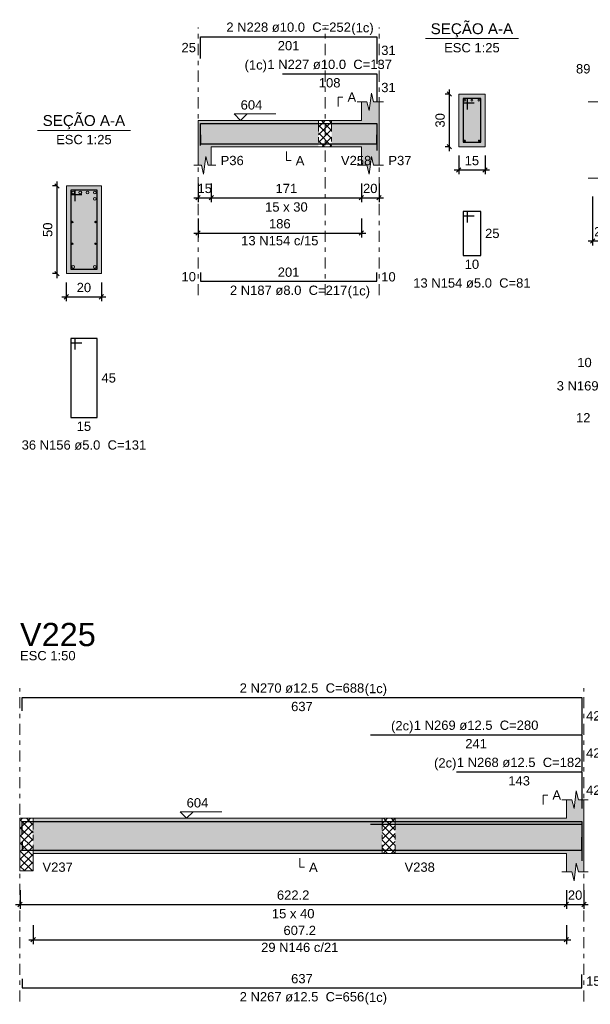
# Model space of a CAD drawing. Header units: millimetres. Extents: x 0 to 119, y 0 to 84.
# Tile 9 of 30: x 58 to 71, y 20 to 43. Entities that reach past the tile are written whole.
import ezdxf

# ---------------------------------------------------------------- set-up
doc = ezdxf.new("R2010")
doc.units = ezdxf.units.MM
doc.header["$MEASUREMENT"] = 0
doc.linetypes.add('DASHDOT', pattern=[2.54, 1.27, -0.635, 0, -0.635])
doc.linetypes.add('NULL', pattern=[0])
doc.layers.get('0').update_dxf_attribs({"lineweight": 18})
for name, color, linetype, lineweight in [('Descrição da armadura', 7, 'Continuous', 0), ('DT-Barras na forma', 2, 'Continuous', 30), ('DT-Barras no corte', 5, 'Continuous', 5), ('DT-Barras rebatidas', 2, 'Continuous', 30), ('DT-Cotas', 9, 'Continuous', 5), ('DT-Forma', 5, 'Continuous', 5), ('DT-Hachura forma vigas', 254, 'Continuous', 5), ('DT-Hachura intersecção vigas', 9, 'Continuous', 5), ('DT-Hachura seção vigas', 254, 'Continuous', 5), ('DT-Pontilhado', 9, 'DASHDOT', 5), ('DT-Textos', 7, 'Continuous', 5), ('DT-Título', 3, 'Continuous', 20), ('Textos armaduras', 7, 'Continuous', 0)]:
    doc.layers.add(name, color=color, linetype=linetype, lineweight=lineweight)
doc.styles.add('Arial', font='txt')
doc.dimstyles.new('UM_25.000000', dxfattribs={"dimtxt": 0.18, "dimasz": 0.1, "dimexe": 0.1, "dimexo": 0.2, "dimgap": 0, "dimtad": 1, "dimtih": 1, "dimtoh": 1, "dimdec": 1, "dimlfac": 25, "dimzin": 0, "dimdsep": 46, "dimtxsty": 'Standard', "dimcen": 0.09, "dimdle": 0.1, "dimadec": 1, "dimazin": 2, "dimtfac": 1, "dimtdec": 4, "dimtofl": 0, "dimtmove": 0, "dimatfit": 3, "dimfxl": 1, "dimtolj": 1, "dimarcsym": 0})
doc.dimstyles.new('UM_50.000000', dxfattribs={"dimtxt": 0.18, "dimasz": 0.1, "dimexe": 0.1, "dimexo": 0.2, "dimgap": 0, "dimtad": 1, "dimtih": 1, "dimtoh": 1, "dimdec": 1, "dimlfac": 50, "dimzin": 0, "dimdsep": 46, "dimtxsty": 'Standard', "dimcen": 0.09, "dimdle": 0.1, "dimadec": 1, "dimazin": 2, "dimtfac": 1, "dimtdec": 4, "dimtofl": 0, "dimtmove": 0, "dimatfit": 3, "dimfxl": 1, "dimtolj": 1, "dimarcsym": 0})

# ---------------------------------------------------------------- blocks, each defined once
blk = doc.blocks.new('_Oblique')
at = {"color": 0, "linetype": 'ByBlock', "lineweight": -2}
blk.add_line((-0.5, -0.5), (0.5, 0.5), dxfattribs=at)
blk = doc.blocks.new('*D201')
at = {"layer": 'Defpoints', "color": 0}
for p in [(58.724, 38.767), (58.936, 38.767), (58.936, 36.767)]:
    blk.add_point(p, dxfattribs=at)
at = {"layer": 'DT-Cotas', "color": 0, "lineweight": -2}
for p, q in [((58.724, 36.667), (58.724, 38.867)), ((58.736, 38.767), (58.624, 38.767)), ((58.736, 36.767), (58.624, 36.767))]:
    blk.add_line(p, q, dxfattribs=at)
at = {"layer": 'DT-Cotas', "color": 0, "lineweight": -2, "xscale": 0.1, "yscale": 0.1, "zscale": 0.1}
for p, rotation in [((58.724, 38.767), 90), ((58.724, 36.767), 270)]:
    blk.add_blockref('_Oblique', p, dxfattribs=dict(at, rotation=rotation))
at = {"layer": 'DT-Cotas', "color": 7, "insert": (58.513, 37.767), "char_height": 0.2118, "attachment_point": 5, "rotation": 90, "style": 'Arial'}
blk.add_mtext('\\A1;50', dxfattribs=at)
blk = doc.blocks.new('*D202')
at = {"layer": 'Defpoints', "color": 0}
for p in [(58.936, 36.767), (59.736, 36.767), (59.736, 36.238)]:
    blk.add_point(p, dxfattribs=at)
at = {"layer": 'DT-Cotas', "color": 0, "lineweight": -2}
for p, q in [((58.936, 36.567), (58.936, 36.138)), ((59.736, 36.567), (59.736, 36.138)), ((58.836, 36.238), (59.836, 36.238))]:
    blk.add_line(p, q, dxfattribs=at)
at = {"layer": 'DT-Cotas', "color": 0, "lineweight": -2, "xscale": 0.1, "yscale": 0.1, "zscale": 0.1, "rotation": 180}
blk.add_blockref('_Oblique', (58.936, 36.238), dxfattribs=at)
at = {"layer": 'DT-Cotas', "color": 0, "lineweight": -2, "xscale": 0.1, "yscale": 0.1, "zscale": 0.1}
blk.add_blockref('_Oblique', (59.736, 36.238), dxfattribs=at)
at = {"layer": 'DT-Cotas', "color": 7, "insert": (59.336, 36.45), "char_height": 0.2118, "attachment_point": 5, "rotation": 0.0057, "style": 'Arial'}
blk.add_mtext('\\A1;20', dxfattribs=at)
blk = doc.blocks.new('*D204')
at = {"layer": 'Defpoints', "color": 0}
for p in [(61.938, 39.025), (62.238, 39.025), (62.238, 38.496)]:
    blk.add_point(p, dxfattribs=at)
at = {"layer": 'DT-Cotas', "color": 0, "lineweight": -2}
for p, q in [((61.938, 38.825), (61.938, 38.396)), ((62.238, 38.825), (62.238, 38.396)), ((61.838, 38.496), (62.338, 38.496))]:
    blk.add_line(p, q, dxfattribs=at)
at = {"layer": 'DT-Cotas', "color": 0, "lineweight": -2, "xscale": 0.1, "yscale": 0.1, "zscale": 0.1, "rotation": 180}
blk.add_blockref('_Oblique', (61.938, 38.496), dxfattribs=at)
at = {"layer": 'DT-Cotas', "color": 0, "lineweight": -2, "xscale": 0.1, "yscale": 0.1, "zscale": 0.1}
blk.add_blockref('_Oblique', (62.238, 38.496), dxfattribs=at)
at = {"layer": 'DT-Cotas', "color": 7, "insert": (62.088, 38.708), "char_height": 0.2118, "attachment_point": 5, "rotation": 0.0057, "style": 'Arial'}
blk.add_mtext('\\A1;15', dxfattribs=at)
blk = doc.blocks.new('*D205')
at = {"layer": 'Defpoints', "color": 0}
for p in [(62.238, 39.025), (65.658, 39.025), (65.658, 38.496)]:
    blk.add_point(p, dxfattribs=at)
at = {"layer": 'DT-Cotas', "color": 0, "lineweight": -2}
for p, q in [((62.238, 38.825), (62.238, 38.396)), ((65.658, 38.825), (65.658, 38.396)), ((62.138, 38.496), (65.758, 38.496))]:
    blk.add_line(p, q, dxfattribs=at)
at = {"layer": 'DT-Cotas', "color": 0, "lineweight": -2, "xscale": 0.1, "yscale": 0.1, "zscale": 0.1, "rotation": 180}
blk.add_blockref('_Oblique', (62.238, 38.496), dxfattribs=at)
at = {"layer": 'DT-Cotas', "color": 0, "lineweight": -2, "xscale": 0.1, "yscale": 0.1, "zscale": 0.1}
blk.add_blockref('_Oblique', (65.658, 38.496), dxfattribs=at)
at = {"layer": 'DT-Cotas', "color": 7, "insert": (63.948, 38.708), "char_height": 0.2118, "attachment_point": 5, "rotation": 0.0057, "style": 'Arial'}
blk.add_mtext('\\A1;171', dxfattribs=at)
blk = doc.blocks.new('*D206')
at = {"layer": 'Defpoints', "color": 0}
for p in [(65.658, 39.025), (66.058, 39.025), (66.058, 38.496)]:
    blk.add_point(p, dxfattribs=at)
at = {"layer": 'DT-Cotas', "color": 0, "lineweight": -2}
for p, q in [((65.658, 38.825), (65.658, 38.396)), ((66.058, 38.825), (66.058, 38.396)), ((65.558, 38.496), (66.158, 38.496))]:
    blk.add_line(p, q, dxfattribs=at)
at = {"layer": 'DT-Cotas', "color": 0, "lineweight": -2, "xscale": 0.1, "yscale": 0.1, "zscale": 0.1, "rotation": 180}
blk.add_blockref('_Oblique', (65.658, 38.496), dxfattribs=at)
at = {"layer": 'DT-Cotas', "color": 0, "lineweight": -2, "xscale": 0.1, "yscale": 0.1, "zscale": 0.1}
blk.add_blockref('_Oblique', (66.058, 38.496), dxfattribs=at)
at = {"layer": 'DT-Cotas', "color": 7, "insert": (65.858, 38.708), "char_height": 0.2118, "attachment_point": 5, "rotation": 0.0057, "style": 'Arial'}
blk.add_mtext('\\A1;20', dxfattribs=at)
blk = doc.blocks.new('*D207')
at = {"layer": 'Defpoints', "color": 0}
for p in [(67.662, 40.861), (67.873, 40.861), (67.873, 39.661)]:
    blk.add_point(p, dxfattribs=at)
at = {"layer": 'DT-Cotas', "color": 0, "lineweight": -2}
for p, q in [((67.673, 40.861), (67.562, 40.861)), ((67.662, 39.561), (67.662, 40.961)), ((67.673, 39.661), (67.562, 39.661))]:
    blk.add_line(p, q, dxfattribs=at)
at = {"layer": 'DT-Cotas', "color": 0, "lineweight": -2, "xscale": 0.1, "yscale": 0.1, "zscale": 0.1}
for p, rotation in [((67.662, 40.861), 90), ((67.662, 39.661), 270)]:
    blk.add_blockref('_Oblique', p, dxfattribs=dict(at, rotation=rotation))
at = {"layer": 'DT-Cotas', "color": 7, "insert": (67.45, 40.261), "char_height": 0.2118, "attachment_point": 5, "rotation": 90, "style": 'Arial'}
blk.add_mtext('\\A1;30', dxfattribs=at)
blk = doc.blocks.new('*D208')
at = {"layer": 'Defpoints', "color": 0}
for p in [(67.873, 39.661), (68.473, 39.661), (68.473, 39.131)]:
    blk.add_point(p, dxfattribs=at)
at = {"layer": 'DT-Cotas', "color": 0, "lineweight": -2}
for p, q in [((67.873, 39.461), (67.873, 39.031)), ((68.473, 39.461), (68.473, 39.031)), ((67.773, 39.131), (68.573, 39.131))]:
    blk.add_line(p, q, dxfattribs=at)
at = {"layer": 'DT-Cotas', "color": 0, "lineweight": -2, "xscale": 0.1, "yscale": 0.1, "zscale": 0.1, "rotation": 180}
blk.add_blockref('_Oblique', (67.873, 39.131), dxfattribs=at)
at = {"layer": 'DT-Cotas', "color": 0, "lineweight": -2, "xscale": 0.1, "yscale": 0.1, "zscale": 0.1}
blk.add_blockref('_Oblique', (68.473, 39.131), dxfattribs=at)
at = {"layer": 'DT-Cotas', "color": 7, "insert": (68.173, 39.343), "char_height": 0.2118, "attachment_point": 5, "rotation": 0.0057, "style": 'Arial'}
blk.add_mtext('\\A1;15', dxfattribs=at)
blk = doc.blocks.new('*D209')
at = {"layer": 'Defpoints', "color": 0}
for p in [(61.938, 38.22), (65.658, 38.22), (65.658, 37.691)]:
    blk.add_point(p, dxfattribs=at)
at = {"layer": 'DT-Cotas', "color": 0, "lineweight": -2}
for p, q in [((61.938, 38.02), (61.938, 37.591)), ((65.658, 38.02), (65.658, 37.591)), ((61.838, 37.691), (65.758, 37.691))]:
    blk.add_line(p, q, dxfattribs=at)
at = {"layer": 'DT-Cotas', "color": 0, "lineweight": -2, "xscale": 0.1, "yscale": 0.1, "zscale": 0.1, "rotation": 180}
blk.add_blockref('_Oblique', (61.938, 37.691), dxfattribs=at)
at = {"layer": 'DT-Cotas', "color": 0, "lineweight": -2, "xscale": 0.1, "yscale": 0.1, "zscale": 0.1}
blk.add_blockref('_Oblique', (65.658, 37.691), dxfattribs=at)
at = {"layer": 'DT-Cotas', "color": 7, "insert": (63.798, 37.903), "char_height": 0.2118, "attachment_point": 5, "rotation": 0.0057, "style": 'Arial'}
blk.add_mtext('\\A1;186', dxfattribs=at)
blk = doc.blocks.new('*D210')
at = {"layer": 'Defpoints', "color": 0}
for p in [(70.923, 38.728), (71.323, 38.728), (71.323, 37.511)]:
    blk.add_point(p, dxfattribs=at)
at = {"layer": 'DT-Cotas', "color": 0, "lineweight": -2}
for p, q in [((70.923, 38.528), (70.923, 37.411)), ((71.323, 38.528), (71.323, 37.411)), ((70.823, 37.511), (71.423, 37.511))]:
    blk.add_line(p, q, dxfattribs=at)
at = {"layer": 'DT-Cotas', "color": 0, "lineweight": -2, "xscale": 0.1, "yscale": 0.1, "zscale": 0.1, "rotation": 180}
blk.add_blockref('_Oblique', (70.923, 37.511), dxfattribs=at)
at = {"layer": 'DT-Cotas', "color": 0, "lineweight": -2, "xscale": 0.1, "yscale": 0.1, "zscale": 0.1}
blk.add_blockref('_Oblique', (71.323, 37.511), dxfattribs=at)
at = {"layer": 'DT-Cotas', "color": 7, "insert": (71.123, 37.722), "char_height": 0.2118, "attachment_point": 5, "rotation": 0.0057, "style": 'Arial'}
blk.add_mtext('\\A1;20', dxfattribs=at)
blk = doc.blocks.new('*D280')
at = {"layer": 'Defpoints', "color": 0}
for p in [(57.881, 22.917), (70.324, 22.917), (70.324, 22.387)]:
    blk.add_point(p, dxfattribs=at)
at = {"layer": 'DT-Cotas', "color": 0, "lineweight": -2}
for p, q in [((57.881, 22.717), (57.881, 22.287)), ((70.324, 22.717), (70.324, 22.287)), ((57.781, 22.387), (70.424, 22.387))]:
    blk.add_line(p, q, dxfattribs=at)
at = {"layer": 'DT-Cotas', "color": 0, "lineweight": -2, "xscale": 0.1, "yscale": 0.1, "zscale": 0.1, "rotation": 180}
blk.add_blockref('_Oblique', (57.881, 22.387), dxfattribs=at)
at = {"layer": 'DT-Cotas', "color": 0, "lineweight": -2, "xscale": 0.1, "yscale": 0.1, "zscale": 0.1}
blk.add_blockref('_Oblique', (70.324, 22.387), dxfattribs=at)
at = {"layer": 'DT-Cotas', "color": 7, "insert": (64.102, 22.599), "char_height": 0.2118, "attachment_point": 5, "style": 'Arial'}
blk.add_mtext('\\A1;622.2', dxfattribs=at)
blk = doc.blocks.new('*D281')
at = {"layer": 'Defpoints', "color": 0}
for p in [(70.324, 22.917), (70.724, 22.917), (70.724, 22.387)]:
    blk.add_point(p, dxfattribs=at)
at = {"layer": 'DT-Cotas', "color": 0, "lineweight": -2}
for p, q in [((70.324, 22.717), (70.324, 22.287)), ((70.724, 22.717), (70.724, 22.287)), ((70.224, 22.387), (70.824, 22.387))]:
    blk.add_line(p, q, dxfattribs=at)
at = {"layer": 'DT-Cotas', "color": 0, "lineweight": -2, "xscale": 0.1, "yscale": 0.1, "zscale": 0.1, "rotation": 180}
blk.add_blockref('_Oblique', (70.324, 22.387), dxfattribs=at)
at = {"layer": 'DT-Cotas', "color": 0, "lineweight": -2, "xscale": 0.1, "yscale": 0.1, "zscale": 0.1}
blk.add_blockref('_Oblique', (70.724, 22.387), dxfattribs=at)
at = {"layer": 'DT-Cotas', "color": 7, "insert": (70.524, 22.599), "char_height": 0.2118, "attachment_point": 5, "rotation": 0.0057, "style": 'Arial'}
blk.add_mtext('\\A1;20', dxfattribs=at)
blk = doc.blocks.new('*D284')
at = {"layer": 'Defpoints', "color": 0}
for p in [(58.181, 22.112), (70.324, 22.112), (70.324, 21.582)]:
    blk.add_point(p, dxfattribs=at)
at = {"layer": 'DT-Cotas', "color": 0, "lineweight": -2}
for p, q in [((58.181, 21.912), (58.181, 21.482)), ((70.324, 21.912), (70.324, 21.482)), ((58.081, 21.582), (70.424, 21.582))]:
    blk.add_line(p, q, dxfattribs=at)
at = {"layer": 'DT-Cotas', "color": 0, "lineweight": -2, "xscale": 0.1, "yscale": 0.1, "zscale": 0.1, "rotation": 180}
blk.add_blockref('_Oblique', (58.181, 21.582), dxfattribs=at)
at = {"layer": 'DT-Cotas', "color": 0, "lineweight": -2, "xscale": 0.1, "yscale": 0.1, "zscale": 0.1}
blk.add_blockref('_Oblique', (70.324, 21.582), dxfattribs=at)
at = {"layer": 'DT-Cotas', "color": 7, "insert": (64.252, 21.794), "char_height": 0.2118, "attachment_point": 5, "style": 'Arial'}
blk.add_mtext('\\A1;607.2', dxfattribs=at)

msp = doc.modelspace()

# ---------------------------------------------------------------- hatches: boundary and pattern name
at = {"layer": 'DT-Hachura forma vigas', "linetype": 'Continuous'}
for points in [[(66.0582, 39.237), (66.0582, 39.6606), (66.0582, 40.2606), (66.0582, 40.6842), (65.9332, 40.6842), (65.8832, 40.8842), (65.8332, 40.4842), (65.7832, 40.6842), (65.6582, 40.6842), (65.6582, 40.2606), (64.9782, 40.2606), (64.9782, 39.6606), (65.6582, 39.6606), (65.6582, 39.237), (65.7832, 39.237), (65.8332, 39.037), (65.8832, 39.437), (65.9332, 39.237), (66.0582, 39.237)], [(62.2382, 39.6606), (64.6782, 39.6606), (64.6782, 40.2606), (62.2382, 40.2606), (61.9382, 40.2606), (61.9382, 39.6606), (61.9382, 39.237), (62.0132, 39.237), (62.0632, 39.037), (62.1132, 39.437), (62.1632, 39.237), (62.2382, 39.237), (62.2382, 39.6606)], [(70.7242, 23.1284), (70.7242, 23.552), (70.7242, 24.352), (70.7242, 24.7756), (70.5992, 24.7756), (70.5492, 24.9756), (70.4992, 24.5756), (70.4492, 24.7756), (70.3242, 24.7756), (70.3242, 24.352), (66.4276, 24.352), (66.4276, 23.552), (70.3242, 23.552), (70.3242, 23.1284), (70.4492, 23.1284), (70.4992, 22.9284), (70.5492, 23.3284), (70.5992, 23.1284), (70.7242, 23.1284)], [(58.1808, 23.552), (66.1276, 23.552), (66.1276, 24.352), (58.1808, 24.352), (58.1808, 23.552)]]:
    msp.add_hatch(color=254, dxfattribs=at).paths.add_polyline_path(points)
at = {"layer": 'DT-Hachura intersecção vigas', "linetype": 'Continuous'}
h = msp.add_hatch(dxfattribs=at)
h.set_pattern_fill('ANSI37', color=9, style=0)
h.paths.add_polyline_path([(64.6782, 39.6606), (64.9782, 39.6606), (64.9782, 40.2606), (64.6782, 40.2606), (64.6782, 39.6606)])
h = msp.add_hatch(dxfattribs=at)
h.set_pattern_fill('ANSI37', color=9, style=0)
h.paths.add_polyline_path([(58.1808, 23.152), (58.1808, 23.552), (58.1808, 24.352), (57.8808, 24.352), (57.8808, 23.552), (57.8808, 23.152), (58.1808, 23.152)])
h = msp.add_hatch(dxfattribs=at)
h.set_pattern_fill('ANSI37', color=9, style=0)
h.paths.add_polyline_path([(66.1276, 23.552), (66.4276, 23.552), (66.4276, 24.352), (66.1276, 24.352), (66.1276, 23.552)])
at = {"layer": 'DT-Hachura seção vigas', "linetype": 'Continuous'}
for points in [[(67.8734, 39.6606), (67.8734, 39.6606), (68.4734, 39.6606), (68.4734, 40.8606), (67.8734, 40.8606), (67.8734, 39.6606)], [(58.9362, 36.7674), (58.9362, 36.7674), (59.7362, 36.7674), (59.7362, 38.7674), (58.9362, 38.7674), (58.9362, 36.7674)]]:
    msp.add_hatch(color=254, dxfattribs=at).paths.add_polyline_path(points)

# ---------------------------------------------------------------- linework, layer by layer
at = {"layer": 'DT-Barras na forma'}
for p, q in [((68.0734, 40.7606), (67.9734, 40.7606)), ((67.9734, 40.7606), (67.9734, 39.7606)), ((68.3734, 40.7606), (67.9734, 40.7606)), ((67.9734, 40.7606), (67.9734, 40.6606)), ((67.9734, 40.6606), (68.2234, 40.6606)), ((68.0734, 40.5106), (68.0734, 40.7606)), ((68.3734, 39.7606), (68.3734, 40.7606)), ((67.9734, 39.7606), (68.3734, 39.7606)), ((59.1362, 38.6674), (59.0362, 38.6674)), ((59.0362, 38.6674), (59.0362, 36.8674)), ((59.6362, 38.6674), (59.0362, 38.6674)), ((59.0362, 38.6674), (59.0362, 38.5674)), ((59.1362, 38.4174), (59.1362, 38.6674)), ((59.6362, 36.8674), (59.6362, 38.6674)), ((59.0362, 38.5674), (59.2862, 38.5674)), ((59.0362, 36.8674), (59.6362, 36.8674))]:
    msp.add_line(p, q, dxfattribs=at)
for points in [[(61.9882, 39.6906), (61.9882, 40.1906), (66.0082, 40.1906), (66.0082, 39.5703)], [(63.8582, 40.1906), (66.0082, 40.1906), (66.0082, 39.5703)], [(61.9882, 39.9286), (61.9882, 39.7286), (66.0082, 39.7286), (66.0082, 39.9286)], [(57.9308, 23.9737), (57.9308, 24.2795), (70.6742, 24.2795), (70.6742, 23.4456)], [(65.8642, 24.2145), (70.6742, 24.2145), (70.6742, 23.3806)], [(67.8242, 24.2145), (70.6742, 24.2145), (70.6742, 23.3806)], [(57.9308, 23.8245), (57.9308, 23.6245), (70.6742, 23.6245), (70.6742, 23.9245)]]:
    msp.add_lwpolyline(points, dxfattribs=at)
at = {"layer": 'DT-Barras no corte'}
for centre, radius in [((68.0134, 40.7206), 0.02), ((68.1734, 40.7206), 0.02), ((68.3334, 40.7206), 0.02), ((68.0094, 39.7966), 0.016), ((68.3374, 39.7966), 0.016), ((59.0882, 38.6154), 0.032), ((59.2536, 38.6154), 0.032), ((59.4189, 38.6154), 0.032), ((59.5842, 38.6154), 0.032), ((59.5842, 38.4714), 0.032), ((59.0722, 37.9434), 0.016), ((59.6002, 37.9434), 0.016), ((59.0722, 37.4474), 0.016), ((59.6002, 37.4474), 0.016), ((59.0882, 36.9194), 0.032), ((59.5842, 36.9194), 0.032)]:
    msp.add_circle(centre, radius, dxfattribs=at)
at = {"layer": 'DT-Barras rebatidas'}
for points in [[(61.9882, 41.6674), (61.9882, 42.1674), (66.0082, 42.1674), (66.0082, 41.5471)], [(63.8582, 41.3202), (66.0082, 41.3202), (66.0082, 40.6999)], [(68.0734, 37.9339), (68.0734, 38.1839), (67.9734, 38.1839), (67.9734, 37.1839), (68.3734, 37.1839), (68.3734, 38.1839), (67.9734, 38.1839), (67.9734, 38.0839), (68.2234, 38.0839)], [(61.9882, 36.794), (61.9882, 36.594), (66.0082, 36.594), (66.0082, 36.794)], [(59.1362, 35.0407), (59.1362, 35.2907), (59.0362, 35.2907), (59.0362, 33.4907), (59.6362, 33.4907), (59.6362, 35.2907), (59.0362, 35.2907), (59.0362, 35.1907), (59.2862, 35.1907)], [(57.9308, 26.7977), (57.9308, 27.1035), (70.6742, 27.1035), (70.6742, 26.2696)], [(65.8642, 26.2563), (70.6742, 26.2563), (70.6742, 25.4224)], [(67.8242, 25.4091), (70.6742, 25.4091), (70.6742, 24.5752)], [(57.9308, 20.6899), (57.9308, 20.4899), (70.6742, 20.4899), (70.6742, 20.7899)]]:
    msp.add_lwpolyline(points, dxfattribs=at)
at = {"layer": 'DT-Forma'}
for p, q in [((65.8332, 40.4842), (65.8832, 40.8842)), ((65.8832, 40.8842), (65.9332, 40.6842)), ((68.4734, 40.8606), (67.8734, 40.8606)), ((67.8734, 40.8606), (67.8734, 39.6606)), ((68.4734, 39.6606), (68.4734, 40.8606)), ((65.5582, 40.6842), (65.7832, 40.6842)), ((65.6582, 40.2606), (65.6582, 40.6842)), ((65.7832, 40.6842), (65.8332, 40.4842)), ((65.9332, 40.6842), (66.1582, 40.6842)), ((66.0582, 40.6842), (66.0582, 40.2606)), ((70.8231, 40.6867), (71.0481, 40.6867)), ((61.9382, 40.2606), (62.2382, 40.2606)), ((62.2382, 40.2606), (64.6782, 40.2606)), ((64.6782, 40.2606), (64.9782, 40.2606)), ((64.9782, 40.2606), (65.6582, 40.2606)), ((61.9382, 39.6606), (61.9382, 39.237)), ((62.2382, 39.237), (62.2382, 39.6606)), ((62.2382, 39.6606), (64.6782, 39.6606)), ((64.6782, 39.6606), (64.9782, 39.6606)), ((64.9782, 39.6606), (65.6582, 39.6606)), ((65.6582, 39.6606), (65.6582, 39.237)), ((66.0582, 39.237), (66.0582, 39.6606)), ((67.8734, 39.6606), (68.4734, 39.6606)), ((62.0632, 39.037), (62.1132, 39.437)), ((62.1132, 39.437), (62.1632, 39.237)), ((65.8332, 39.037), (65.8832, 39.437)), ((65.8832, 39.437), (65.9332, 39.237)), ((61.8382, 39.237), (62.0132, 39.237)), ((62.0132, 39.237), (62.0632, 39.037)), ((62.1632, 39.237), (62.3382, 39.237)), ((65.5582, 39.237), (65.7832, 39.237)), ((65.7832, 39.237), (65.8332, 39.037)), ((65.9332, 39.237), (66.1582, 39.237)), ((70.8231, 38.9395), (71.0481, 38.9395)), ((59.7362, 38.7674), (58.9362, 38.7674)), ((58.9362, 38.7674), (58.9362, 36.7674)), ((59.7362, 36.7674), (59.7362, 38.7674)), ((58.9362, 36.7674), (59.7362, 36.7674)), ((70.4992, 24.5756), (70.5492, 24.9756)), ((70.5492, 24.9756), (70.5992, 24.7756)), ((70.2242, 24.7756), (70.4492, 24.7756)), ((70.3242, 24.352), (70.3242, 24.7756)), ((70.4492, 24.7756), (70.4992, 24.5756)), ((70.5992, 24.7756), (70.8242, 24.7756)), ((70.7242, 24.7756), (70.7242, 24.352)), ((57.8808, 24.352), (58.1808, 24.352)), ((58.1808, 24.352), (66.1276, 24.352)), ((66.1276, 24.352), (66.4276, 24.352)), ((66.4276, 24.352), (70.3242, 24.352)), ((57.8808, 23.552), (57.8808, 23.152)), ((58.1808, 23.152), (58.1808, 23.552)), ((58.1808, 23.552), (66.1276, 23.552)), ((66.1276, 23.552), (66.4276, 23.552)), ((66.4276, 23.552), (70.3242, 23.552)), ((70.3242, 23.552), (70.3242, 23.1284)), ((70.7242, 23.1284), (70.7242, 23.552)), ((57.8808, 23.152), (58.1808, 23.152)), ((70.2242, 23.1284), (70.4492, 23.1284)), ((70.4492, 23.1284), (70.4992, 22.9284)), ((70.4992, 22.9284), (70.5492, 23.3284)), ((70.5492, 23.3284), (70.5992, 23.1284)), ((70.5992, 23.1284), (70.8242, 23.1284))]:
    msp.add_line(p, q, dxfattribs=at)
at = {"layer": 'DT-Forma', "linetype": 'Continuous'}
for p, q in [((61.9382, 39.6606), (61.9382, 40.2606)), ((66.0582, 40.2606), (66.0582, 39.6606)), ((57.8808, 23.552), (57.8808, 24.352)), ((70.7242, 24.352), (70.7242, 23.552))]:
    msp.add_line(p, q, dxfattribs=at)
at = {"layer": 'DT-Pontilhado', "ltscale": 0.2}
for p, q in [((61.9382, 36.2763), (61.9382, 42.3792)), ((64.8282, 36.2763), (64.8282, 42.3792)), ((66.0582, 36.2763), (66.0582, 42.3792)), ((64.6782, 40.2606), (64.6782, 39.6606)), ((64.9782, 40.2606), (64.9782, 39.6606)), ((57.8808, 20.1722), (57.8808, 27.3153)), ((57.8808, 20.1722), (57.8808, 27.3153)), ((70.7242, 20.1722), (70.7242, 27.3153)), ((58.1808, 24.352), (58.1808, 23.552)), ((66.1276, 24.352), (66.1276, 23.552)), ((66.4276, 24.352), (66.4276, 23.552))]:
    msp.add_line(p, q, dxfattribs=at)
at = {"layer": 'DT-Textos'}
for p, q in [((67.1144, 42.1255), (69.2324, 42.1255)), ((58.2772, 40.0323), (60.3952, 40.0323))]:
    msp.add_line(p, q, dxfattribs=at)
for points in [[(65.1287, 40.5783), (65.1287, 40.7901), (65.2346, 40.7901)], [(63.0542, 40.4089), (62.906, 40.2606), (62.7577, 40.4089), (63.7108, 40.4089)], [(63.9482, 39.5547), (63.9482, 39.3429), (64.0541, 39.3429)], [(69.7947, 24.6697), (69.7947, 24.8815), (69.9006, 24.8815)], [(61.8238, 24.5003), (61.6755, 24.352), (61.5273, 24.5003), (62.4804, 24.5003)], [(64.2525, 23.4461), (64.2525, 23.2343), (64.3584, 23.2343)]]:
    msp.add_lwpolyline(points, dxfattribs=at)

# ---------------------------------------------------------------- texts
at = {"layer": 'Descrição da armadura', "linetype": 'NULL', "char_height": 0.2118, "attachment_point": 8, "line_spacing_factor": 0.9, "style": 'Arial'}
for s, insert, width in [('2 N228 ø10.0  C=252', (63.9984, 42.2737), 5.562109), ('1 N227 ø10.0  C=137', (64.9334, 41.4257), 5.562109), ('13 N154 c/15', (63.7982, 37.4092), 3.450264), ('13 N154 ø5.0  C=81', (68.1734, 36.4427), 5.239541), ('2 N187 ø8.0  C=217', (63.9984, 36.2767), 5.239541), ('3 N169 ø6.3  C=84', (71.3583, 34.0976), 4.916973), ('36 N156 ø5.0  C=131', (59.3364, 32.7497), 5.562109), ('2 N270 ø12.5  C=688', (64.3029, 27.2098), 5.562109), ('1 N269 ø12.5  C=280', (68.2689, 26.3618), 5.562109), ('1 N268 ø12.5  C=182', (69.2489, 25.5148), 5.562109), ('29 N146 c/21', (64.2525, 21.3006), 3.450264), ('2 N267 ø12.5  C=656', (64.3029, 20.1718), 5.562109)]:
    msp.add_mtext(s, dxfattribs=dict(at, insert=insert, width=width))
at = {"layer": 'DT-Textos', "linetype": 'NULL', "line_spacing_factor": 0.798, "style": 'Arial'}
for s, insert, char_height, width, attachment_point in [('(1c)', (65.4264, 42.2038), 0.2118, 0.998857, 7), ('SEÇÃO A-A', (68.1734, 42.1498), 0.2471, 3.812061, 8), ('ESC 1:25', (68.1734, 41.8077), 0.2118, 2.482559, 8), ('(1c)', (63.5054, 41.3558), 0.2118, 0.998857, 9), ('A', (65.3404, 40.6847), 0.2118, 0.386855, 7), ('604', (62.9064, 40.5037), 0.2118, 0.967705, 7), ('SEÇÃO A-A', (59.3364, 40.0568), 0.2471, 3.812061, 8), ('ESC 1:25', (59.3364, 39.7147), 0.2118, 2.482559, 8), ('P36', (62.4504, 39.2367), 0.2118, 1.031992, 7), ('A', (64.1604, 39.2367), 0.2118, 0.386855, 7), ('V258', (65.1904, 39.2367), 0.2118, 1.354561, 7), ('P37', (66.2704, 39.2367), 0.2118, 1.031992, 7), ('15 x 30', (63.9484, 38.1777), 0.2118, 1.902559, 8), ('(1c)', (65.3434, 36.2068), 0.2118, 0.998857, 7), ('ESC 1:50', (57.8809, 27.9508), 0.2118, 2.482559, 7), ('(1c)', (65.7309, 27.1399), 0.2118, 0.998857, 7), ('(2c)', (66.8409, 26.2919), 0.2118, 0.998857, 9), ('(2c)', (67.8209, 25.4449), 0.2118, 0.998857, 9), ('A', (70.0069, 24.7758), 0.2118, 0.386855, 7), ('604', (61.6759, 24.5958), 0.2118, 0.967705, 7), ('V237', (58.3929, 23.1288), 0.2118, 1.354561, 7), ('A', (64.4639, 23.1288), 0.2118, 0.386855, 7), ('V238', (66.6389, 23.1288), 0.2118, 1.354561, 7), ('15 x 40', (64.1029, 22.0698), 0.2118, 1.902559, 8), ('(1c)', (65.7309, 20.1019), 0.2118, 0.998857, 7)]:
    msp.add_mtext(s, dxfattribs=dict(at, insert=insert, char_height=char_height, width=width, attachment_point=attachment_point))
at = {"layer": 'DT-Título', "linetype": 'NULL', "insert": (57.8809, 28.2687), "char_height": 0.5295, "width": 3.456465, "attachment_point": 7, "line_spacing_factor": 0.798, "style": 'Arial'}
msp.add_mtext('V225', dxfattribs=at)
at = {"layer": 'Textos armaduras', "linetype": 'NULL', "char_height": 0.2118, "line_spacing_factor": 0.9, "style": 'Arial'}
for s, insert, width, attachment_point in [('25', (61.8882, 41.8115), 1.045137, 9), ('201', (63.9982, 42.0701), 1.367705, 2), ('31', (66.1082, 41.9632), 1.045137, 1), ('89', (70.8731, 41.3275), 1.045137, 9), ('108', (64.9332, 41.2229), 1.367705, 2), ('31', (66.1082, 41.116), 1.045137, 1), ('25', (68.4734, 37.7898), 1.045137, 1), ('10', (68.1734, 37.0866), 1.045137, 2), ('10', (61.8882, 36.5881), 1.045137, 9), ('201', (63.9982, 36.6913), 1.367705, 8), ('10', (66.1082, 36.7999), 1.045137, 1), ('10', (70.9017, 34.6323), 1.045137, 9), ('45', (59.7362, 34.4966), 1.045137, 1), ('12', (70.8731, 33.3764), 1.045137, 9), ('15', (59.3362, 33.3934), 1.045137, 2), ('637', (64.3025, 27.0062), 1.367705, 2), ('42', (70.7742, 26.7925), 1.045137, 1), ('241', (68.2692, 26.159), 1.367705, 2), ('42', (70.7742, 25.9453), 1.045137, 1), ('143', (69.2492, 25.3118), 1.367705, 2), ('42', (70.7742, 25.0981), 1.045137, 1), ('637', (64.3025, 20.5872), 1.367705, 8), ('15', (70.7742, 20.7458), 1.045137, 1)]:
    msp.add_mtext(s, dxfattribs=dict(at, insert=insert, width=width, attachment_point=attachment_point))

# ---------------------------------------------------------------- dimensions: what is measured, and where the dimension line sits
at = {"layer": 'DT-Cotas'}
for base, p1, p2, picture, middle in [((67.6616, 40.8606), (67.8734, 39.6606), (67.8734, 40.8606), '*D207', (67.4498, 40.2606)), ((58.7244, 38.7674), (58.9362, 36.7674), (58.9362, 38.7674), '*D201', (58.5126, 37.7674))]:
    dim = msp.add_linear_dim(base=base, p1=p1, p2=p2, angle=90, dimstyle='UM_25.000000', override={"dimtxt": 0.2118, "dimasz": 0.1, "dimexe": 0.1, "dimexo": 0.2, "dimtad": 1, "dimtih": 0, "dimtoh": 0, "dimdec": 1, "dimlfac": 25, "dimzin": 8, "dimtxsty": 'Arial', "dimblk": 'Oblique', "dimblk1": 'Oblique', "dimblk2": 'Oblique', "dimsah": 1, "dimdle": 0.1, "dimse1": 0, "dimse2": 0, "dimclrt": 7, "dimadec": 1, "dimazin": 3, "dimtmove": 2, "dimldrblk": 'Oblique'}, dxfattribs=at)
    dim.commit()
    dim.dimension.update_dxf_attribs({"geometry": picture, "text_midpoint": middle, "dimtype": 160, "text_rotation": 90})
for base, p1, p2, dimstyle, override, picture, middle in [((68.4734, 39.1311), (67.8734, 39.6606), (68.4734, 39.6606), 'UM_25.000000', {"dimtxt": 0.2118, "dimasz": 0.1, "dimexe": 0.1, "dimexo": 0.2, "dimtad": 1, "dimtih": 0, "dimtoh": 0, "dimdec": 1, "dimlfac": 25, "dimzin": 8, "dimtxsty": 'Arial', "dimblk": 'Oblique', "dimblk1": 'Oblique', "dimblk2": 'Oblique', "dimsah": 1, "dimdle": 0.1, "dimse1": 0, "dimse2": 0, "dimclrt": 7, "dimadec": 1, "dimazin": 3, "dimtmove": 2, "dimldrblk": 'Oblique'}, '*D208', (68.1734, 39.3429)), ((62.2382, 38.4957), (61.9382, 39.0252), (62.2382, 39.0252), 'UM_50.000000', {"dimtxt": 0.2118, "dimasz": 0.1, "dimexe": 0.1, "dimexo": 0.2, "dimtad": 1, "dimtih": 0, "dimtoh": 0, "dimdec": 1, "dimlfac": 50, "dimzin": 8, "dimtxsty": 'Arial', "dimblk": 'Oblique', "dimblk1": 'Oblique', "dimblk2": 'Oblique', "dimsah": 1, "dimdle": 0.1, "dimse1": 0, "dimse2": 0, "dimclrt": 7, "dimadec": 1, "dimazin": 3, "dimtmove": 2, "dimldrblk": 'Oblique'}, '*D204', (62.0882, 38.7075)), ((65.6582, 38.4957), (62.2382, 39.0252), (65.6582, 39.0252), 'UM_50.000000', {"dimtxt": 0.2118, "dimasz": 0.1, "dimexe": 0.1, "dimexo": 0.2, "dimtad": 1, "dimtih": 0, "dimtoh": 0, "dimdec": 1, "dimlfac": 50, "dimzin": 8, "dimtxsty": 'Arial', "dimblk": 'Oblique', "dimblk1": 'Oblique', "dimblk2": 'Oblique', "dimsah": 1, "dimdle": 0.1, "dimse1": 0, "dimse2": 0, "dimclrt": 7, "dimadec": 1, "dimazin": 3, "dimtmove": 2, "dimldrblk": 'Oblique'}, '*D205', (63.9482, 38.7075)), ((66.0582, 38.4957), (65.6582, 39.0252), (66.0582, 39.0252), 'UM_50.000000', {"dimtxt": 0.2118, "dimasz": 0.1, "dimexe": 0.1, "dimexo": 0.2, "dimtad": 1, "dimtih": 0, "dimtoh": 0, "dimdec": 1, "dimlfac": 50, "dimzin": 8, "dimtxsty": 'Arial', "dimblk": 'Oblique', "dimblk1": 'Oblique', "dimblk2": 'Oblique', "dimsah": 1, "dimdle": 0.1, "dimse1": 0, "dimse2": 0, "dimclrt": 7, "dimadec": 1, "dimazin": 3, "dimtmove": 2, "dimldrblk": 'Oblique'}, '*D206', (65.8582, 38.7075)), ((71.3231, 37.5106), (70.9231, 38.7277), (71.3231, 38.7277), 'UM_50.000000', {"dimtxt": 0.2118, "dimasz": 0.1, "dimexe": 0.1, "dimexo": 0.2, "dimtad": 1, "dimtih": 0, "dimtoh": 0, "dimdec": 1, "dimlfac": 50, "dimzin": 8, "dimtxsty": 'Arial', "dimblk": 'Oblique', "dimblk1": 'Oblique', "dimblk2": 'Oblique', "dimsah": 1, "dimdle": 0.1, "dimse1": 0, "dimse2": 0, "dimclrt": 7, "dimadec": 1, "dimazin": 3, "dimtmove": 2, "dimldrblk": 'Oblique'}, '*D210', (71.1231, 37.7224)), ((65.6582, 37.6909), (61.9382, 38.2204), (65.6582, 38.2204), 'UM_50.000000', {"dimtxt": 0.2118, "dimasz": 0.1, "dimexe": 0.1, "dimexo": 0.2, "dimtad": 1, "dimtih": 0, "dimtoh": 0, "dimdec": 1, "dimlfac": 50, "dimzin": 8, "dimtxsty": 'Arial', "dimblk": 'Oblique', "dimblk1": 'Oblique', "dimblk2": 'Oblique', "dimsah": 1, "dimdle": 0.1, "dimse1": 0, "dimse2": 0, "dimclrt": 7, "dimadec": 1, "dimazin": 3, "dimtmove": 2, "dimldrblk": 'Oblique'}, '*D209', (63.7982, 37.9027)), ((59.7362, 36.2379), (58.9362, 36.7674), (59.7362, 36.7674), 'UM_25.000000', {"dimtxt": 0.2118, "dimasz": 0.1, "dimexe": 0.1, "dimexo": 0.2, "dimtad": 1, "dimtih": 0, "dimtoh": 0, "dimdec": 1, "dimlfac": 25, "dimzin": 8, "dimtxsty": 'Arial', "dimblk": 'Oblique', "dimblk1": 'Oblique', "dimblk2": 'Oblique', "dimsah": 1, "dimdle": 0.1, "dimse1": 0, "dimse2": 0, "dimclrt": 7, "dimadec": 1, "dimazin": 3, "dimtmove": 2, "dimldrblk": 'Oblique'}, '*D202', (59.3362, 36.4497)), ((70.7242, 22.3871), (70.3242, 22.9166), (70.7242, 22.9166), 'UM_50.000000', {"dimtxt": 0.2118, "dimasz": 0.1, "dimexe": 0.1, "dimexo": 0.2, "dimtad": 1, "dimtih": 0, "dimtoh": 0, "dimdec": 1, "dimlfac": 50, "dimzin": 8, "dimtxsty": 'Arial', "dimblk": 'Oblique', "dimblk1": 'Oblique', "dimblk2": 'Oblique', "dimsah": 1, "dimdle": 0.1, "dimse1": 0, "dimse2": 0, "dimclrt": 7, "dimadec": 1, "dimazin": 3, "dimtmove": 2, "dimldrblk": 'Oblique'}, '*D281', (70.5242, 22.5989))]:
    dim = msp.add_linear_dim(base=base, p1=p1, p2=p2, dimstyle=dimstyle, override=override, dxfattribs=at)
    dim.commit()
    dim.dimension.update_dxf_attribs({"geometry": picture, "text_midpoint": middle, "dimtype": 160, "text_rotation": 0.00573})
for base, p1, p2, picture, middle in [((70.3242, 22.3871), (57.8808, 22.9166), (70.3242, 22.9166), '*D280', (64.1025, 22.5989)), ((70.3242, 21.5823), (58.1808, 22.1118), (70.3242, 22.1118), '*D284', (64.2525, 21.7941))]:
    dim = msp.add_linear_dim(base=base, p1=p1, p2=p2, dimstyle='UM_50.000000', override={"dimtxt": 0.2118, "dimasz": 0.1, "dimexe": 0.1, "dimexo": 0.2, "dimtad": 1, "dimtih": 0, "dimtoh": 0, "dimdec": 1, "dimlfac": 50, "dimzin": 8, "dimtxsty": 'Arial', "dimblk": 'Oblique', "dimblk1": 'Oblique', "dimblk2": 'Oblique', "dimsah": 1, "dimdle": 0.1, "dimse1": 0, "dimse2": 0, "dimclrt": 7, "dimadec": 1, "dimazin": 3, "dimtmove": 2, "dimldrblk": 'Oblique'}, dxfattribs=at)
    dim.commit()
    dim.dimension.update_dxf_attribs({"geometry": picture, "text_midpoint": middle, "dimtype": 160})

doc.saveas('drawing.dxf')
